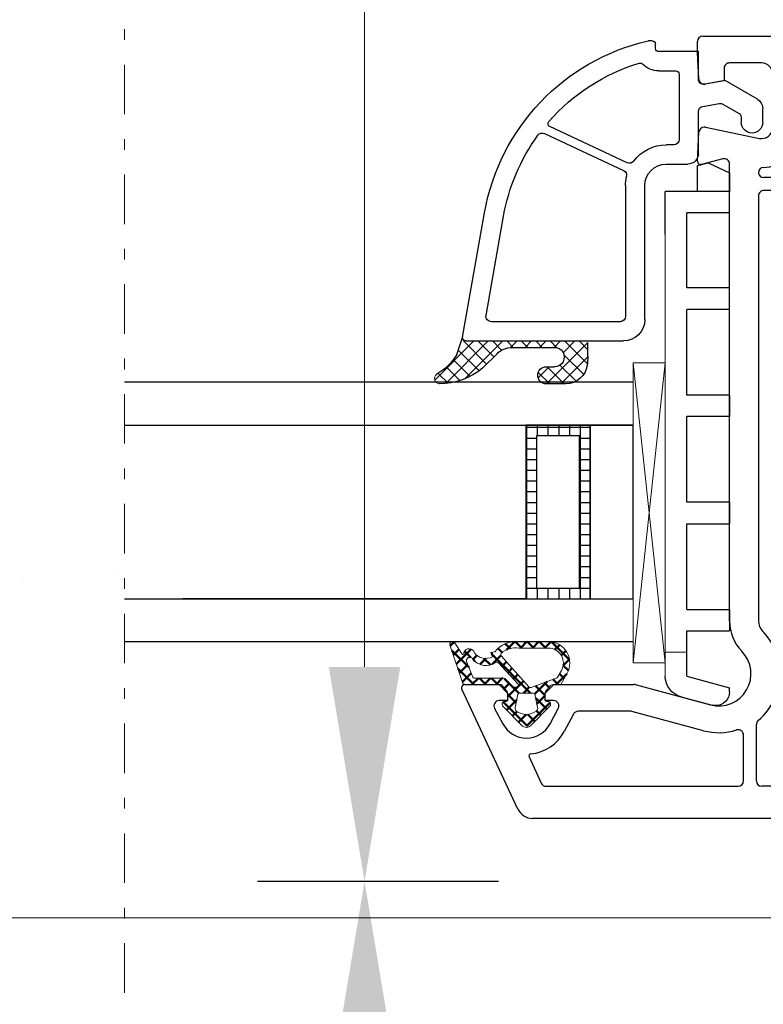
# Model space of a CAD drawing. Header units: millimetres. Extents: x -1427 to 15787, y -1578 to 5789.
# Tile 65 of 146: x 1542 to 1549, y -603 to -594. Entities that reach past the tile are written whole.
import ezdxf

# ---------------------------------------------------------------- set-up
doc = ezdxf.new("R2010")
doc.units = ezdxf.units.MM
for name, pattern in [('AI-Linetype-54', [9.250063, 4.623268, -2.311634, 0.003528, -2.311634]), ('AUSGEZOGEN', [0]), ('DASHDOT', [25.4, 12.7, -6.35, 0, -6.35])]:
    doc.linetypes.add(name, pattern=pattern)
for name, color, linetype in [('01TNR-01', 2, 'AUSGEZOGEN'), ('093200', 7, 'Continuous'), ('1', 7, 'Continuous'), ('10TNR-01', 7, 'AUSGEZOGEN'), ('HP122', 2, 'Continuous'), ('VEKA_G_S1', 3, 'Continuous'), ('VEKA_G_S2', 92, 'Continuous'), ('VEKA_G_S3', 71, 'Continuous'), ('VEKA_G_S4', 3, 'Continuous'), ('VEKA_GLASSDISTANCER', 5, 'Continuous'), ('VEKA_GLASSDISTANCER_INSIDE', 5, 'Continuous'), ('VEKA_HATCH_ALU', 5, 'Continuous'), ('VEKA_POLYSULFID', 94, 'Continuous')]:
    doc.layers.add(name, color=color, linetype=linetype)
for name, color, linetype, lineweight in [('A_wymiary', 7, 'Continuous', 5), ('AM_0', 7, 'Continuous', 50), ('przerywana szyba', 7, 'DASHDOT', 15)]:
    doc.layers.add(name, color=color, linetype=linetype, lineweight=lineweight)
doc.styles.add('Arial', font='arial.ttf')
doc.dimstyles.new('Renata', dxfattribs={"dimtxt": 5, "dimasz": 5, "dimexe": 1.25, "dimexo": 0.625, "dimtad": 1, "dimdec": 0, "dimtxsty": 'Arial', "dimcen": 2.5, "dimclrd": 1, "dimclre": 1, "dimclrt": 7, "dimadec": 0, "dimazin": 0, "dimtfac": 1, "dimtdec": 0, "dimtmove": 0, "dimatfit": 3, "dimfxl": 1, "dimfxlon": 1, "dimtfillclr": 7, "dimlwd": -1, "dimarcsym": 0})

# ---------------------------------------------------------------- blocks, each defined once
blk = doc.blocks.new('*D145')
at = {"layer": 'A_wymiary', "color": 1, "lineweight": -2, "transparency": 16777216}
for p, q in [((1544.3411, -601.984), (1546.5911, -601.984)), ((1544.3411, -610.584), (1546.5911, -610.584))]:
    blk.add_line(p, q, dxfattribs=at)
at = {"layer": 'A_wymiary', "color": 1, "transparency": 16777216}
blk.add_line((1545.3411, -608.584), (1545.3411, -603.984), dxfattribs=at)
for points in [[(1545.6745, -603.984), (1545.0078, -603.984), (1545.3411, -601.984)], [(1545.6745, -608.584), (1545.0078, -608.584), (1545.3411, -610.584)]]:
    blk.add_solid(points, dxfattribs=at)
at = {"layer": 'DEFPOINTS', "color": 0, "transparency": 16777216}
for p in [(1538.2916, -601.984), (1545.3411, -601.984), (1538.2916, -610.584)]:
    blk.add_point(p, dxfattribs=at)
at = {"layer": 'A_wymiary', "color": 7, "transparency": 16777216, "insert": (1546.9873, -606.284), "char_height": 2, "attachment_point": 5, "rotation": 270, "style": 'Arial'}
blk.add_mtext('86', dxfattribs=at)
blk = doc.blocks.new('*D147')
at = {"layer": 'A_wymiary', "color": 1, "lineweight": -2, "transparency": 16777216}
for p, q in [((1544.3411, -579.8663), (1546.5911, -579.8663)), ((1544.3411, -601.984), (1546.5911, -601.984))]:
    blk.add_line(p, q, dxfattribs=at)
at = {"layer": 'A_wymiary', "color": 1, "transparency": 16777216}
blk.add_line((1545.3411, -599.984), (1545.3411, -581.8663), dxfattribs=at)
for points in [[(1545.6745, -581.8663), (1545.0078, -581.8663), (1545.3411, -579.8663)], [(1545.6745, -599.984), (1545.0078, -599.984), (1545.3411, -601.984)]]:
    blk.add_solid(points, dxfattribs=at)
at = {"layer": 'DEFPOINTS', "color": 0, "transparency": 16777216}
for p in [(1527.8311, -579.8663), (1545.3411, -579.8663), (1542.7303, -601.984)]:
    blk.add_point(p, dxfattribs=at)
at = {"layer": 'A_wymiary', "color": 7, "transparency": 16777216, "insert": (1546.9702, -590.9252), "char_height": 2, "attachment_point": 5, "rotation": 270, "style": 'Arial'}
blk.add_mtext('221', dxfattribs=at)
blk = doc.blocks.new('block 242')
at = {"layer": 'przerywana szyba', "color": 7, "linetype": 'AI-Linetype-54', "lineweight": 15}
blk.add_lwpolyline([(-253.339, 232.029), (-133.324, 232.029)], dxfattribs=at)
blk = doc.blocks.new('ad_dichtung')
at = {"layer": 'AM_0'}
h = blk.add_hatch(dxfattribs=at)
h.set_pattern_fill('ANSI37', color=256, scale=0.25, style=0)
h.set_pattern_definition([(45, (-59.8216, -111.7718), (-0.561266, 0.561266), []), (135, (-59.8216, -111.7718), (-0.561266, -0.561266), [])])
edge = h.paths.add_edge_path()
edge.add_arc((-1.45, -7.65), 0.15, 90, 180)
edge.add_line((-1.6, -7.65), (-1.6, -7.85))
edge.add_arc((-1.75, -7.85), 0.15, 270, 360, ccw=False)
edge.add_line((-1.75, -8), (-1.9, -8))
edge.add_arc((-1.9, -7.85), 0.15, 219.842, 270, ccw=False)
edge.add_line((-2.015, -7.946), (-3.861, -6.134))
edge.add_arc((-3.4, -5.75), 0.6, 180, 219.84201, ccw=False)
edge.add_arc((-3.4, -5.75), 0.6, 140.1573, 180, ccw=False)
edge.add_line((-3.861, -5.366), (-1.994, -3.533))
edge.add_arc((-1.9, -3.65), 0.15, 90, 128.78513, ccw=False)
edge.add_line((-1.9, -3.5), (-1.75, -3.5))
edge.add_arc((-1.75, -3.65), 0.15, 0, 90, ccw=False)
edge.add_line((-1.6, -3.65), (-1.6, -3.85))
edge.add_arc((-1.45, -3.85), 0.15, 180, 250.52878)
edge.add_line((-1.5, -3.991), (-1.45, -4))
edge.add_line((-1.45, -4), (-0.762, -4))
edge.add_arc((-0.756, -3.866), 0.134, 267.45854, 312.45854)
edge.add_line((-0.666, -3.965), (-0.054, -3.453))
edge.add_arc((-0.15, -3.338), 0.15, 309.9174, 355.27085)
edge.add_line((0, -3.35), (0, 0))
edge.add_arc((0.2, 0), 0.2, 122.42624, 179.99134, ccw=False)
edge.add_line((0.093, 0.169), (3.616, 1.351))
edge.add_arc((3.75, 1.14), 0.25, -60.95832, 122.42624, ccw=False)
edge.add_line((3.872, 0.921), (2.852, 0.289))
edge.add_arc((2.93, 0.185), 0.129, 126.72191, 302.00655)
edge.add_arc((2.823, -0.403), 0.51, -75.75248, 69.91993, ccw=False)
edge.add_arc((3.72, -1.937), 1.294, 126.59379, 209.45594)
edge.add_line((2.593, -2.573), (2.971, -2.443))
edge.add_line((2.971, -2.443), (3.051, -2.792))
edge.add_arc((1.459, -4.791), 2.555, -6.18442, 51.48698, ccw=False)
edge.add_line((4, -5.067), (4, -7.795))
edge.add_arc((2, -7.795), 2, 240, 360, ccw=False)
edge.add_line((1, -9.527), (0, -8.95))
edge.add_line((0, -8.95), (0, -8.232))
edge.add_arc((-0.3, -8.232), 0.3, 0, 50.08283)
edge.add_line((-0.107, -8.002), (-0.666, -7.535))
edge.add_arc((-0.762, -7.65), 0.15, 50.08292, 90)
edge.add_line((-0.762, -7.5), (-1.45, -7.5))
edge = h.paths.add_edge_path(flags=16)
edge.add_line((0.429, -3.819), (-0.137, -4.385))
edge.add_arc((0.147, -4.668), 0.4, 135.07028, 180)
edge.add_line((-0.253, -4.668), (-0.253, -4.803))
edge.add_arc((-0.053, -4.803), 0.2, 180, 308.77404)
edge.add_line((0.072, -4.959), (2.033, -3.13))
edge.add_arc((1.897, -2.983), 0.2, 313.00032, 383.66567)
edge.add_arc((3.332, -1.969), 1.562, 127.47881, 216.73797, ccw=False)
edge.add_arc((2.237, -0.465), 0.302, 298.53047, 478.56901)
edge.add_line((2.093, -0.2), (0.694, -0.742))
edge.add_arc((0.801, -0.911), 0.2, 122.34566, 179.99208)
edge.add_line((0.601, -0.911), (0.6, -3.473))
edge.add_arc((0.005, -3.395), 0.6, 314.96744, 352.50735, ccw=False)
edge = h.paths.add_edge_path(flags=16)
edge.add_line((2.665, -3.402), (-0.221, -5.964))
edge.add_arc((-0.096, -6.12), 0.2, 128.77404, 200.55678)
edge.add_line((-0.283, -6.19), (0.628, -8.62))
edge.add_line((0.628, -8.62), (1.3, -9.008))
edge.add_arc((2, -7.795), 1.4, 240, 360)
edge.add_line((3.4, -7.795), (3.4, -5.067))
edge.add_arc((1.351, -4.77), 2.071, 351.7499, 401.97314)
edge.add_arc((2.791, -3.558), 0.2, 60.10705, 128.77404)
edge = h.paths.add_edge_path(flags=16)
edge.add_arc((-1.3, -5.75), 1.5, 142.50475, 180)
edge.add_arc((-1.3, -5.75), 1.5, 180.00002, 217.49527)
edge.add_arc((-2.212, -6.45), 0.35, 217.49525, 281.29915)
edge.add_line((-2.144, -6.793), (-0.92, -6.547))
edge.add_arc((-0.95, -6.4), 0.15, 281.57112, 360)
edge.add_line((-0.8, -6.4), (-0.8, -5.1))
edge.add_arc((-0.95, -5.1), 0.15, 360, 438.62351)
edge.add_line((-0.92, -4.953), (-2.143, -4.707))
edge.add_arc((-2.212, -5.05), 0.35, 78.62349, 142.50473)
for p, q in [((0.093, 0.169), (3.616, 1.351)), ((2.852, 0.289), (3.872, 0.921)), ((0, 0), (0, -3.35)), ((0.601, -0.911), (0.6, -3.473)), ((0.694, -0.742), (2.093, -0.2)), ((2.971, -2.443), (2.593, -2.573)), ((3.051, -2.792), (2.971, -2.443)), ((-1.994, -3.533), (-3.861, -5.366)), ((-1.75, -3.5), (-1.9, -3.5)), ((-1.6, -3.85), (-1.6, -3.65)), ((-0.054, -3.453), (-0.666, -3.965)), ((2.665, -3.402), (-0.221, -5.964)), ((0.072, -4.959), (2.033, -3.13)), ((-1.45, -4), (-1.5, -3.991)), ((-0.762, -4), (-1.45, -4)), ((0.429, -3.819), (-0.137, -4.385)), ((-0.92, -4.953), (-2.143, -4.707)), ((-0.8, -6.4), (-0.8, -5.1)), ((-0.253, -4.668), (-0.253, -4.803)), ((3.4, -7.795), (3.4, -5.067)), ((4, -7.795), (4, -5.067)), ((-3.861, -6.134), (-2.015, -7.946)), ((-0.283, -6.19), (0.628, -8.62)), ((-2.144, -6.793), (-0.92, -6.547)), ((-1.9, -8), (-1.75, -8)), ((-1.6, -7.85), (-1.6, -7.65)), ((-1.45, -7.5), (-0.762, -7.5)), ((-0.666, -7.535), (-0.107, -8.002)), ((0, -8.232), (0, -8.95)), ((0, -8.95), (1, -9.527)), ((0.628, -8.62), (1.3, -9.008))]:
    blk.add_line(p, q)
for centre, radius, start, end in [((3.75, 1.14), 0.25, 299.04168, 122.42624), ((0.2, 0), 0.2, 122.42624, 179.99134), ((2.93, 0.185), 0.129, 126.72191, 302.00655), ((2.823, -0.403), 0.51, 284.24752, 69.91993), ((0.801, -0.911), 0.2, 122.34566, 179.99208), ((3.332, -1.969), 1.562, 127.47881, 216.73797), ((2.237, -0.465), 0.302, 298.53047, 118.56901), ((3.72, -1.937), 1.294, 126.59379, 209.45594), ((-1.9, -3.65), 0.15, 90, 128.78513), ((-1.75, -3.65), 0.15, 0, 90), ((-0.15, -3.338), 0.15, 309.9174, 355.27085), ((0.005, -3.395), 0.6, 314.96744, 352.50735), ((1.897, -2.983), 0.2, 313.00032, 23.66567), ((2.791, -3.558), 0.2, 60.10705, 128.77404), ((1.351, -4.77), 2.071, 351.7499, 41.97314), ((1.459, -4.791), 2.555, 353.81558, 51.48698), ((-1.45, -3.85), 0.15, 180, 250.52878), ((-0.756, -3.866), 0.134, 267.45854, 312.45854), ((0.147, -4.668), 0.4, 135.07028, 180), ((-3.4, -5.75), 0.6, 140.1573, 180), ((-1.3, -5.75), 1.5, 142.50475, 180), ((-2.212, -5.05), 0.35, 78.62349, 142.50473), ((-0.95, -5.1), 0.15, 360, 78.62351), ((-0.053, -4.803), 0.2, 180, 308.77404), ((-3.4, -5.75), 0.6, 180, 219.84201), ((-1.3, -5.75), 1.5, 180.00002, 217.49527), ((-0.95, -6.4), 0.15, 281.57112, 0), ((-0.096, -6.12), 0.2, 128.77404, 200.55678), ((-2.212, -6.45), 0.35, 217.49525, 281.29915), ((-1.9, -7.85), 0.15, 219.842, 270), ((-1.75, -7.85), 0.15, 270, 360), ((-1.45, -7.65), 0.15, 90, 180), ((-0.762, -7.65), 0.15, 50.08292, 90), ((-0.3, -8.232), 0.3, 0, 50.08283), ((2, -7.795), 2, 240, 360), ((2, -7.795), 1.4, 240, 360)]:
    blk.add_arc(centre, radius, start, end)
blk = doc.blocks.new('hp172')
for p, q in [((0, -2.717), (0, 0)), ((0, 0), (49.385, 0)), ((50.745, -0.866), (55.971, -12.073)), ((0.988, -3.912), (0.146, -3.071)), ((1.5, -3.3), (1.5, -3.7)), ((4.5, -2.8), (2, -2.8)), ((5, -12.4), (5, -3.3)), ((7.7, -8.565), (7.7, -3.5)), ((8.2, -3), (28, -3)), ((28.5, -3.5), (28.5, -8.763)), ((29.7, -3.5), (29.7, -7.776)), ((48.111, -3), (30.2, -3)), ((49.706, -5.737), (48.564, -3.289)), ((33.423, -8.187), (40.124, -9.983)), ((45.561, -9.734), (46.415, -8.125)), ((26.211, -11.602), (8.13, -9.06)), ((47.74, -8.828), (46.977, -10.266)), ((52.92, -10.266), (52.157, -8.828)), ((8.27, -10.09), (16.07, -11.186)), ((40.254, -10), (45.12, -10)), ((7.7, -13.9), (7.7, -10.585)), ((39.795, -12.483), (32.776, -10.602)), ((47.419, -11), (48.199, -11)), ((48.199, -11), (48.199, -11.7)), ((51.699, -11.7), (51.699, -11)), ((51.699, -11), (52.479, -11)), ((16.5, -11.681), (16.5, -13.9)), ((25.885, -12.566), (18.07, -11.467)), ((48.199, -11.7), (47.399, -12.5)), ((52.499, -12.5), (51.699, -11.7)), ((17.5, -11.962), (17.5, -13.9)), ((47.399, -12.5), (39.925, -12.5)), ((55.699, -12.5), (52.499, -12.5)), ((0.5, -12.9), (4.5, -12.9)), ((16, -14.4), (8.2, -14.4)), ((18, -14.4), (25.813, -14.4)), ((-2, -32.9), (-2, -15.4)), ((26.371, -15.6), (1.2, -15.6)), ((0.7, -16.1), (0.7, -32.2)), ((28.3, -58.1), (28.3, -18.399)), ((31, -18.399), (31, -61.061)), ((-2.5, -32.9), (-2, -32.9)), ((1.2, -32.7), (7, -32.7)), ((-4, -35.4), (-4, -34.4)), ((-1.8, -35.4), (-4, -35.4)), ((-1.8, -37.4), (-1.8, -35.4)), ((7, -35.4), (1, -35.4)), ((1, -35.4), (1, -37.4)), ((7.5, -42.875), (7.5, -35.9)), ((10.2, -35.9), (10.2, -39.911)), ((1, -37.4), (-1.8, -37.4)), ((10.514, -40.376), (12.386, -41.124)), ((12.5, -42.25), (11.2, -42.25)), ((12.7, -41.589), (12.7, -42.05)), ((7.97, -43.428), (7.559, -43.017)), ((10.7, -42.75), (10.7, -44.25)), ((7.559, -43.983), (7.963, -43.579)), ((7.5, -51.1), (7.5, -44.125)), ((11.2, -44.75), (12.5, -44.75)), ((12.7, -44.95), (12.7, -45.411)), ((12.386, -45.876), (10.514, -46.624)), ((10.2, -47.089), (10.2, -51.1)), ((-1.8, -51.6), (-1.8, -49.6)), ((-1.8, -49.6), (1, -49.6)), ((1, -49.6), (1, -51.6)), ((-4, -60.5), (-4, -51.6)), ((-4, -51.6), (-1.8, -51.6)), ((1, -51.6), (7, -51.6)), ((-1.3, -54.8), (-1.3, -58.1)), ((7, -54.3), (-0.8, -54.3)), ((18.3, -58.1), (18.3, -57.3)), ((19.3, -57.3), (19.3, -58.1)), ((-0.8, -58.6), (17.8, -58.6)), ((19.8, -58.6), (27.8, -58.6)), ((-1.3, -60.5), (-1.3, -60.3)), ((-0.8, -59.8), (7, -59.8)), ((7.5, -60.3), (7.5, -63.4)), ((8.5, -63.4), (8.5, -60.3)), ((9, -59.8), (27.829, -59.8)), ((-24, -72), (-24, -61.3)), ((-23.7, -61), (-20.5, -61)), ((-20.5, -61), (-19.7, -61.8)), ((-16.2, -61.8), (-15.4, -61)), ((-15.4, -61), (-4.5, -61)), ((31.629, -61.544), (33.622, -61.01)), ((33.999, -61.316), (33.857, -64.026)), ((-19.7, -61.8), (-19.7, -62.5)), ((-16.2, -62.5), (-16.2, -61.8)), ((-21.5, -63), (-21.5, -64.337)), ((-19.7, -62.5), (-21, -62.5)), ((-15.662, -62.5), (-16.2, -62.5)), ((-15.744, -64.675), (-14.979, -63.235)), ((-15.42, -62.5), (-15.662, -62.5)), ((-2.2, -63.4), (-2.2, -62.919)), ((-14.42, -65.379), (-13.562, -63.765)), ((-13.12, -63.5), (-4.7, -63.5)), ((-4.2, -64), (-4.2, -69.5)), ((7, -63.9), (-1.7, -63.9)), ((23.93, -63.9), (9, -63.9)), ((33.258, -64.49), (28.199, -63.461)), ((-21.25, -64.77), (-19.699, -65.665)), ((-2.2, -65.2), (-2.2, -69.5)), ((7, -64.7), (-1.7, -64.7)), ((7.5, -69.5), (7.5, -65.2)), ((8.5, -65.2), (8.5, -69.5)), ((23.932, -64.7), (9, -64.7)), ((27, -64.441), (27, -65.712)), ((-18.45, -66), (-17.95, -66)), ((26.933, -65.962), (26.767, -66.25)), ((-13.828, -69.735), (-15.287, -66.991)), ((26.767, -66.75), (26.933, -67.038)), ((-21, -67.506), (-21, -69.5)), ((-17.95, -67.5), (-18.45, -67.5)), ((-14.976, -69.706), (-16.124, -67.547)), ((24.3, -69.5), (24.3, -67.853)), ((27, -67.288), (27, -69.5)), ((-10, -68.5), (-10, -69.8)), ((-9, -69.8), (-9, -68.5)), ((31.5, -68.822), (33.282, -68.508)), ((31.5, -70), (31.5, -68.822)), ((33.868, -68.974), (34, -71.497)), ((-20.5, -70), (-15.152, -70)), ((-10.2, -70), (-13.386, -70)), ((-4.7, -70), (-8.8, -70)), ((-1.7, -70), (7, -70)), ((9, -70), (23.8, -70)), ((28, -70.5), (31, -70.5)), ((34, -71.497), (34, -72.5)), ((33.5, -73), (-23, -73))]:
    blk.add_line(p, q)
for centre, radius, start, end in [((49.385, -1.5), 1.5, 25, 90), ((0.5, -2.717), 0.5, 180, 225), ((2, -3.3), 0.5, 90, 180), ((4.5, -3.3), 0.5, 0, 90), ((8.2, -3.5), 0.5, 90, 180), ((28, -3.5), 0.5, 0, 90), ((30.2, -3.5), 0.5, 90, 180), ((48.111, -3.5), 0.5, 25, 90), ((1.2, -3.7), 0.3, 225, 360), ((49.949, -10), 4, 95.79555, 152.04245), ((49.525, -5.821), 0.2, 275.79555, 25), ((30.2, -7.776), 0.5, 180, 287.4576), ((32, -13.5), 5.5, 75, 107.4576), ((49.949, -10), 2.5, 27.95755, 152.04245), ((8.2, -8.565), 0.5, 180, 262), ((32, -13.5), 5.7, 130.17777, 157.29027), ((28, -8.763), 0.5, 310.17777, 0), ((8.2, -10.585), 0.5, 82, 180), ((40.254, -9.5), 0.5, 255, 270), ((45.12, -9.5), 0.5, 270, 332.04245), ((32, -13.5), 3, 75, 224.41531), ((47.419, -10.5), 0.5, 152.04245, 270), ((52.479, -10.5), 0.5, 270, 27.95755), ((16, -11.681), 0.5, 0, 82), ((18, -11.962), 0.5, 82, 180), ((26.281, -11.106), 0.5, 262, 337.29027), ((4.5, -12.4), 0.5, 270, 0), ((25.815, -13.061), 0.5, 355.93694, 82), ((39.925, -12), 0.5, 255, 270), ((55.699, -12.2), 0.3, 270, 0), ((55.699, -12.2), 0.3, 360, 25), ((55.699, -12.2), 0.3, 360, 25), ((0.5, -15.4), 2.5, 90, 180), ((32, -13.5), 5.7, 175.93694, 183.69907), ((8.2, -13.9), 0.5, 180, 270), ((16, -13.9), 0.5, 270, 0), ((18, -13.9), 0.5, 180, 270), ((25.813, -13.9), 0.5, 270, 3.69907), ((1.2, -16.1), 0.5, 90, 180), ((26.371, -16.1), 0.5, 24.79386, 90), ((27, -18.399), 4, 0, 44.41531), ((32, -13.5), 5.7, 204.79386, 224.41531), ((27, -18.399), 1.3, 0, 44.41531), ((-2.5, -34.4), 1.5, 90, 180), ((1.2, -32.2), 0.5, 180, 270), ((7, -35.9), 3.2, 0, 90), ((7, -35.9), 0.5, 0, 90), ((10.7, -39.911), 0.5, 180, 248.19859), ((12.2, -41.589), 0.5, 0, 68.19859), ((11.2, -42.75), 0.5, 90, 180), ((12.5, -42.05), 0.2, 270, 0), ((7.7, -42.875), 0.2, 180, 225), ((7.7, -44.125), 0.2, 134.94109, 180), ((7.898, -43.5), 0.102, 309.84522, 0.17396), ((7.899, -43.5), 0.101, 0, 45), ((11.2, -44.25), 0.5, 180, 270), ((12.5, -44.95), 0.2, 0, 90), ((12.2, -45.411), 0.5, 291.80141, 0), ((10.7, -47.089), 0.5, 111.80141, 180), ((7, -51.1), 0.5, 270, 0), ((7, -51.1), 3.2, 270, 0), ((-0.8, -54.8), 0.5, 90, 180), ((18.8, -57.3), 0.5, 90, 180), ((18.8, -57.3), 0.5, 0, 90), ((-0.8, -58.1), 0.5, 180, 270), ((17.8, -58.1), 0.5, 270, 0), ((19.8, -58.1), 0.5, 180, 270), ((27.8, -58.1), 0.5, 270, 0), ((-4.5, -60.5), 0.5, 270, 0), ((-4.5, -60.5), 3.2, 319.17911, 0), ((-0.8, -60.3), 0.5, 90, 180), ((7, -60.3), 0.5, 0, 90), ((9, -60.3), 0.5, 90, 180), ((27.829, -60.271), 0.471, 272.349, 90), ((-23.7, -61.3), 0.3, 90, 180), ((28, -64.438), 3.7, 92.349, 165.68589), ((31.5, -61.061), 0.5, 180, 285), ((33.7, -61.3), 0.3, 90, 105), ((33.7, -61.3), 0.3, 1.81146, 90), ((33.7, -61.3), 0.3, 357, 1.81146), ((-21, -63), 0.5, 90, 180), ((-15.42, -63), 0.5, 0, 90), ((-15.42, -63), 0.5, 332, 360), ((-1.7, -62.919), 0.5, 139.17911, 180), ((-13.12, -64), 0.5, 90, 152), ((-4.7, -64), 0.5, 0, 90), ((-1.7, -63.4), 0.5, 180, 270), ((7, -63.4), 0.5, 270, 0), ((9, -63.4), 0.5, 180, 270), ((23.93, -63.4), 0.5, 270, 345.68589), ((28, -64.441), 1, 78.5, 180), ((33.358, -64), 0.5, 270, 357), ((-21, -64.337), 0.5, 180, 240), ((-17.95, -63.502), 2.498, 270, 332), ((-1.7, -65.2), 0.5, 90, 180), ((7, -65.2), 0.5, 0, 90), ((9, -65.2), 0.5, 90, 180), ((23.932, -65.068), 0.368, 336.33645, 90), ((27.2, -66.5), 3.2, 156.33645, 205.00783), ((33.358, -64), 0.5, 258.5, 270), ((-18.45, -63.502), 2.498, 240, 270), ((-17.95, -63.502), 3.998, 313.65234, 332), ((26.5, -65.712), 0.5, 330, 0), ((-20.5, -67.506), 0.5, 62.88685, 180), ((-18.45, -63.502), 3.998, 242.88685, 270), ((-14.845, -66.756), 0.5, 133.65234, 208), ((27.2, -66.5), 0.5, 150, 210), ((26.5, -67.288), 0.5, 0, 30), ((-17.95, -63.502), 3.998, 270, 287.93101), ((-16.565, -67.782), 0.5, 28, 107.93101), ((-9.5, -68.5), 0.5, 90, 180), ((-9.5, -68.5), 0.5, 0, 90), ((33.368, -69), 0.5, 90, 100), ((33.368, -69), 0.5, 3, 90), ((-20.5, -69.5), 0.5, 180, 270), ((-15.152, -69.8), 0.2, 270, 28), ((-13.386, -69.5), 0.5, 208, 270), ((-10.2, -69.8), 0.2, 270, 0), ((-8.8, -69.8), 0.2, 180, 270), ((-4.7, -69.5), 0.5, 270, 0), ((-1.7, -69.5), 0.5, 180, 270), ((7, -69.5), 0.5, 270, 0), ((9, -69.5), 0.5, 180, 270), ((23.8, -69.5), 0.5, 270, 360), ((28, -69.5), 1, 180, 270), ((31, -70), 0.5, 270, 0), ((-23, -72), 1, 180, 270), ((33.5, -72.5), 0.5, 270, 360)]:
    blk.add_arc(centre, radius, start, end)
blk = doc.blocks.new('A$Cfb992a37')
at = {"layer": '10TNR-01'}
h = blk.add_hatch(dxfattribs=at)
h.set_pattern_fill('ANSI37', color=256, scale=0.3, angle=-90, style=0)
h.set_pattern_definition([(315, (234.8545, 214.0071), (0.6735192, 0.6735192), []), (45, (234.8545, 214.0071), (-0.6735192, 0.6735192), [])])
h.paths.add_polyline_path([(699.158, 62.282), (698.729, 63.527, 0.1343), (696.864, 65.378, -0.719318), (697.151, 66.282, -0.175188), (701.138, 64.816), (702.484, 63.471, 0.200168), (703.906, 62.882), (707.846, 62.882, 1.00895), (707.858, 64.681), (707.089, 64.681, -1), (707.089, 66.282), (708.919, 66.282, -0.372972), (710.9, 64.565, -0.035721), (710.961, 63.71), (710.961, 62.282)])
at = {"color": 7}
for p, q in [((718.182, 93.561), (718.182, 93.33)), ((718.182, 93.33), (718.182, 92.41)), ((718.183, 64.318), (715.183, 92.318)), ((718.183, 92.318), (715.183, 64.318)), ((718.182, 92.41), (718.183, 91.312)), ((718.183, 91.312), (718.182, 52.33)), ((718.182, 90.41), (718.183, 91.312)), ((720.182, 91.33), (718.183, 91.312))]:
    blk.add_line(p, q, dxfattribs=at)
blk.add_lwpolyline([(715.183, 92.318), (715.183, 92.318), (715.183, 92.318), (715.183, 92.318), (718.183, 92.318), (718.183, 92.318), (718.183, 92.318), (718.183, 64.318), (718.183, 64.318), (715.183, 64.318), (715.183, 64.318), (715.183, 64.318), (715.183, 64.318), (715.183, 64.318), (715.183, 64.318), (715.183, 92.318), (715.183, 92.318)], close=True, dxfattribs=at)
blk.add_arc((697.16, 65.782), 0.5, 90, 233.85323, dxfattribs=at)
at = {"layer": '01TNR-01', "color": 7}
for p, q in [((708.919, 66.282), (707.089, 66.282)), ((707.089, 64.681), (707.864, 64.681))]:
    blk.add_line(p, q, dxfattribs=at)
for centre, radius, start, end in [((697.117, 60.034), 6.248, 49.94072, 90.16379), ((707.089, 65.481), 0.801, 90, 270), ((708.919, 64.28), 2.002, 8.18361, 90)]:
    blk.add_arc(centre, radius, start, end, dxfattribs=at)
at = {"layer": '01TNR-01'}
blk.add_arc((715.848, 36.648), 0.3, 253.18295, 316.05502, dxfattribs=at)
at = {"layer": '093200', "color": 7}
for p, q in [((724.182, 87.33), (724.182, 89.33)), ((724.182, 67.33), (724.182, 69.33)), ((718.182, 52.33), (718.182, 48.33)), ((724.182, 48.33), (724.182, 48.41)), ((724.182, 46.585), (724.182, 48.33)), ((721.182, 45.921), (722.182, 45.653))]:
    blk.add_line(p, q, dxfattribs=at)
at = {"layer": '1', "color": 7}
for p, q in [((719.665, 95.493), (722.546, 96.265)), ((724.182, 95.009), (724.182, 94.633)), ((720.182, 93.561), (724.182, 94.633)), ((720.182, 93.561), (720.182, 93.33)), ((720.182, 93.33), (720.182, 90.41)), ((720.182, 90.41), (720.182, 89.33)), ((720.182, 89.33), (724.182, 89.33)), ((720.182, 87.33), (724.182, 87.33)), ((720.182, 87.33), (720.182, 79.91)), ((720.182, 79.91), (720.182, 79.33)), ((720.182, 79.33), (724.182, 79.33)), ((724.182, 77.33), (724.182, 79.33)), ((720.182, 77.33), (720.182, 69.33)), ((724.182, 77.33), (720.182, 77.33)), ((724.182, 69.33), (720.182, 69.33)), ((720.182, 67.33), (720.182, 59.33)), ((724.182, 67.33), (720.182, 67.33)), ((724.182, 59.33), (720.182, 59.33)), ((724.182, 59.33), (724.182, 57.33)), ((720.182, 57.33), (720.182, 50.33)), ((724.182, 57.33), (720.182, 57.33)), ((724.182, 50.33), (720.182, 50.33)), ((724.182, 50.33), (724.182, 48.41)), ((721.182, 48.33), (718.182, 48.33)), ((724.182, 48.33), (721.182, 48.33)), ((721.182, 48.33), (721.182, 45.921)), ((722.182, 45.653), (724.182, 46.585))]:
    blk.add_line(p, q, dxfattribs=at)
for centre, radius, start, end in [((722.882, 95.009), 1.3, 90, 105), ((722.882, 95.009), 1.3, 0, 90), ((720.182, 93.561), 2, 105, 180)]:
    blk.add_arc(centre, radius, start, end, dxfattribs=at)
at = {"layer": '10TNR-01', "color": 7}
for p, q in [((701.138, 64.816), (702.49, 63.465)), ((710.961, 63.71), (710.961, 62.432)), ((703.906, 62.882), (707.874, 62.882))]:
    blk.add_line(p, q, dxfattribs=at)
at = {"layer": '10TNR-01'}
for p, q in [((698.729, 63.527), (699.305, 61.855)), ((699.282, 61.93), (701.331, 50.309)), ((699.577, 62.282), (714.276, 62.282)), ((701.468, 59.895), (703.103, 50.622)), ((713.976, 60.482), (701.96, 60.482)), ((714.476, 47.782), (714.476, 59.982)), ((716.276, 60.282), (716.276, 47.782)), ((706.917, 42.927), (714.296, 46.368)), ((714.634, 45.643), (707.419, 42.278)), ((718.276, 45.782), (720.276, 45.782)), ((721.276, 44.782), (721.276, 40.878)), ((718.976, 43.982), (718.276, 43.982)), ((719.476, 37.382), (719.476, 43.482)), ((725.276, 41.451), (725.276, 41.886)), ((727.276, 41.886), (727.276, 40.585)), ((723.564, 40.174), (725.026, 41.018)), ((721.689, 40.386), (723.227, 40.115)), ((726.776, 39.719), (723.776, 37.987)), ((721.276, 37.832), (721.276, 35.282)), ((723.776, 37.987), (721.863, 38.324)), ((717.576, 37.082), (719.176, 37.082)), ((717.276, 34.982), (717.276, 34.582)), ((721.276, 35.282), (717.576, 35.282)), ((716.976, 34.282), (716.583, 34.282))]:
    blk.add_line(p, q, dxfattribs=at)
at = {"layer": '10TNR-01', "color": 7}
for centre, radius, start, end in [((694.414, 61.044), 4.979, 29.91863, 60.51496), ((707.86, 63.781), 0.899, 266.77458, 90.12382), ((704.955, 63.71), 6.006, 0.00045, 8.18361), ((703.9, 64.881), 1.998, 225.11646, 270.16019)]:
    blk.add_arc(centre, radius, start, end, dxfattribs=at)
at = {"layer": '10TNR-01'}
for centre, radius, start, end in [((699.577, 61.982), 0.3, 90, 190), ((714.276, 60.282), 2, 0, 90), ((701.96, 59.982), 0.5, 90, 190), ((713.976, 59.982), 0.5, 0, 90), ((721.027, 53.782), 18.2, 190, 215.99343), ((721.027, 53.782), 20, 190, 257.16143), ((718.276, 47.782), 3.8, 180, 192.91853), ((718.276, 47.782), 2, 180, 270), ((714.085, 46.821), 0.5, 295, 12.91853), ((714.846, 45.19), 0.5, 37.08147, 115), ((718.276, 47.782), 3.8, 217.08147, 270), ((720.276, 44.782), 1, 0, 90), ((718.976, 43.482), 0.5, 0, 90), ((706.706, 43.38), 0.5, 215.99343, 295), ((707.546, 42.006), 0.3, 115, 221.13797), ((726.276, 41.886), 1, 0, 180), ((721.027, 53.782), 18.2, 221.13797, 253.18295), ((724.776, 41.451), 0.5, 300, 0), ((721.776, 40.878), 0.5, 180, 260), ((726.276, 40.585), 1, 300, 0), ((723.314, 40.607), 0.5, 260, 300), ((721.776, 37.832), 0.5, 80, 180), ((717.576, 34.982), 2.1, 90, 136.05502), ((719.176, 37.382), 0.3, 270, 0), ((717.576, 34.982), 0.3, 90, 180), ((716.976, 34.582), 0.3, 270, 0)]:
    blk.add_arc(centre, radius, start, end, dxfattribs=at)
at = {"layer": 'HP122'}
blk.add_arc((721.482, 45.518), 0.3, 75, 90, dxfattribs=at)
at = {"layer": 'VEKA_G_S1', "color": 3, "linetype": 'Continuous'}
for p, q in [((658.243, 84.28), (658.243, 84.28)), ((666.684, 84.036), (666.684, 84.036)), ((673.183, 70.131), (715.183, 70.131)), ((715.183, 66.131), (667.729, 66.131))]:
    blk.add_line(p, q, dxfattribs=at)
at = {"layer": 'VEKA_G_S2', "color": 92, "linetype": 'Continuous'}
for p, q in [((705.183, 86.333), (673.183, 86.333)), ((705.183, 70.131), (705.183, 86.333)), ((667.729, 70.131), (705.183, 70.131))]:
    blk.add_line(p, q, dxfattribs=at)
at = {"layer": 'VEKA_G_S3', "color": 71, "linetype": 'Continuous'}
blk.add_line((667.729, 86.333), (715.183, 86.333), dxfattribs=at)
at = {"layer": 'VEKA_G_S4', "color": 3, "linetype": 'Continuous'}
blk.add_line((667.729, 90.333), (715.183, 90.333), dxfattribs=at)
at = {"layer": 'VEKA_GLASSDISTANCER', "color": 5, "linetype": 'Continuous'}
for p, q in [((705.183, 70.131), (705.183, 86.333)), ((705.183, 86.333), (711.183, 86.333)), ((711.183, 86.333), (711.183, 70.131)), ((711.183, 70.131), (705.183, 70.131)), ((705.183, 70.131), (705.183, 70.131))]:
    blk.add_line(p, q, dxfattribs=at)
at = {"layer": 'VEKA_GLASSDISTANCER_INSIDE', "color": 5, "linetype": 'Continuous'}
for p, q in [((706.183, 71.131), (706.183, 85.333)), ((706.183, 85.333), (710.183, 85.333)), ((710.183, 85.333), (710.183, 71.131)), ((710.183, 71.131), (706.183, 71.131))]:
    blk.add_line(p, q, dxfattribs=at)
at = {"layer": 'VEKA_HATCH_ALU', "color": 5, "linetype": 'Continuous'}
for p, q in [((705.241, 70.131), (705.241, 86.333)), ((706.241, 85.333), (706.241, 86.333)), ((707.241, 85.333), (707.241, 86.333)), ((708.241, 85.333), (708.241, 86.333)), ((709.241, 85.333), (709.241, 86.333)), ((710.241, 70.131), (710.241, 86.333)), ((711.183, 85.369), (705.183, 85.369)), ((706.183, 84.369), (705.183, 84.369)), ((711.183, 84.369), (710.183, 84.369)), ((706.183, 83.369), (705.183, 83.369)), ((711.183, 83.369), (710.183, 83.369)), ((706.183, 82.369), (705.183, 82.369)), ((711.183, 82.369), (710.183, 82.369)), ((706.183, 81.369), (705.183, 81.369)), ((711.183, 81.369), (710.183, 81.369)), ((706.183, 80.369), (705.183, 80.369)), ((711.183, 80.369), (710.183, 80.369)), ((706.183, 79.369), (705.183, 79.369)), ((711.183, 79.369), (710.183, 79.369)), ((706.183, 78.369), (705.183, 78.369)), ((711.183, 78.369), (710.183, 78.369)), ((706.183, 77.369), (705.183, 77.369)), ((711.183, 77.369), (710.183, 77.369)), ((706.183, 76.369), (705.183, 76.369)), ((711.183, 76.369), (710.183, 76.369)), ((706.183, 75.369), (705.183, 75.369)), ((711.183, 75.369), (710.183, 75.369)), ((706.183, 74.369), (705.183, 74.369)), ((711.183, 74.369), (710.183, 74.369)), ((706.183, 73.369), (705.183, 73.369)), ((711.183, 73.369), (710.183, 73.369)), ((706.183, 72.369), (705.183, 72.369)), ((711.183, 72.369), (710.183, 72.369)), ((706.183, 71.369), (705.183, 71.369)), ((706.241, 70.131), (706.241, 71.131)), ((707.241, 70.131), (707.241, 71.131)), ((708.241, 70.131), (708.241, 71.131)), ((709.241, 70.131), (709.241, 71.131)), ((711.183, 71.369), (710.183, 71.369)), ((711.183, 70.369), (705.183, 70.369))]:
    blk.add_line(p, q, dxfattribs=at)
at = {"layer": 'VEKA_POLYSULFID', "color": 94, "linetype": 'Continuous'}
for p, q in [((711.183, 70.131), (711.183, 86.333)), ((711.183, 86.333), (715.182, 86.333)), ((715.182, 86.333), (715.182, 70.131)), ((715.182, 70.131), (711.183, 70.131))]:
    blk.add_line(p, q, dxfattribs=at)
at = {"xscale": -1, "rotation": 90}
blk.add_blockref('ad_dichtung', (699.483, 94.333), dxfattribs=at)
at = {"layer": '10TNR-01', "xscale": -1}
blk.add_blockref('hp172', (755.182, 106.833), dxfattribs=at)
at = {"layer": 'przerywana szyba', "rotation": 269.9999999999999}
blk.add_blockref('block 242', (435.7, -119.997), dxfattribs=at)

msp = doc.modelspace()

# ---------------------------------------------------------------- linework, layer by layer
at = {"layer": 'A_wymiary'}
msp.add_lwpolyline([(1478.24497, -602.32556), (1582.42708, -602.32556)], dxfattribs=at)

# ---------------------------------------------------------------- block references
at = {"layer": 'A_wymiary', "xscale": -0.1, "yscale": 0.1, "zscale": 0.1, "rotation": 180}
msp.add_blockref('A$Cfb992a37', (1476.32766, -590.714), dxfattribs=at)

# ---------------------------------------------------------------- dimensions: what is measured, and where the dimension line sits
at = {"layer": 'A_wymiary'}
for base, p1, p2, picture, middle in [((1545.34113, -579.86632), (1542.73026, -601.98402), (1527.83109, -579.86632), '*D147', (1546.97022, -590.92517)), ((1545.34113, -601.98402), (1538.29156, -610.58402), (1538.29156, -601.98402), '*D145', (1546.98728, -606.28402))]:
    dim = msp.add_linear_dim(base=base, p1=p1, p2=p2, angle=90, dimstyle='Renata', override={"dimtxt": 2, "dimasz": 2, "dimlfac": 10}, dxfattribs=at)
    dim.commit()
    dim.dimension.update_dxf_attribs({"geometry": picture, "text_midpoint": middle})

doc.saveas('drawing.dxf')
